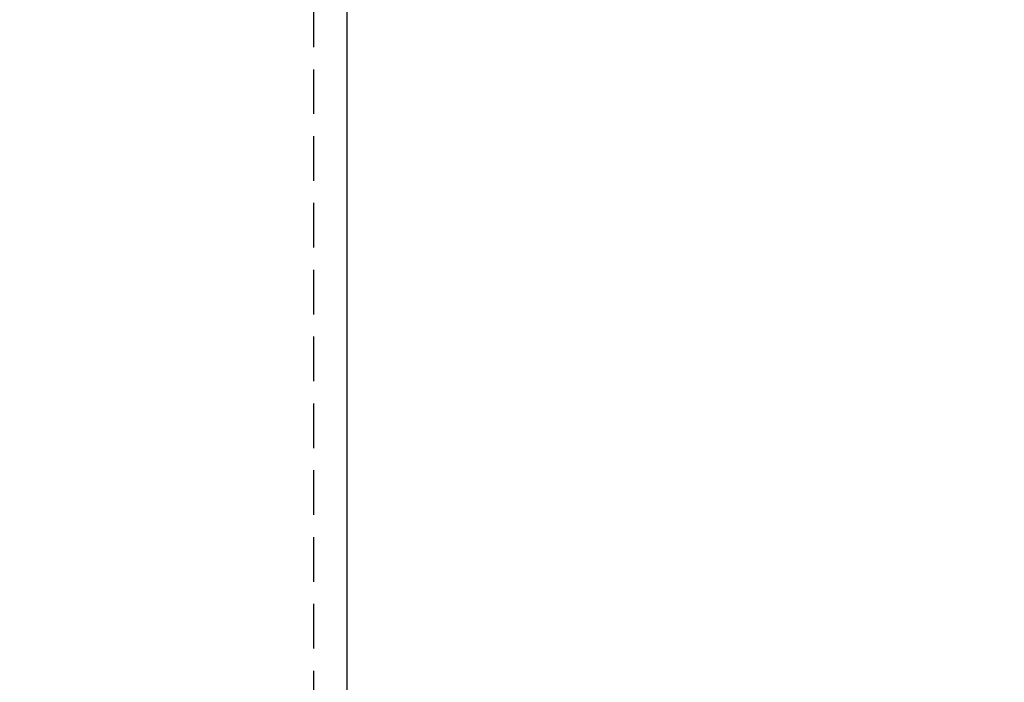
# Model space of a CAD drawing. Header units: feet. Extents: x -114 to 1432, y 355 to 669.
# Tile 140 of 197: x 1294.7 to 1300.23, y 467.81 to 471.53. Entities that reach past the tile are written whole.
import ezdxf
from ezdxf import colors
from ezdxf.entities.mleader import LeaderData, LeaderLine
from ezdxf.math import Vec2, Vec3

# ---------------------------------------------------------------- set-up
doc = ezdxf.new("R2010")
doc.units = ezdxf.units.FT
doc.header["$MEASUREMENT"] = 0
doc.linetypes.add('DOT', pattern=[0.25, 0, -0.25])
doc.linetypes.add('HIDDEN', pattern=[0.375, 0.25, -0.125])
for name, color, linetype in [('A-BULLETINBOARD', 3, 'Continuous'), ('A-HIDDEN', 8, 'DOT'), ('A-POSTS&BEAMS', 5, 'Continuous'), ('G-ANNO-TXT', 7, 'Continuous')]:
    doc.layers.add(name, color=color, linetype=linetype)
doc.styles.add('Arial', font='arial.ttf')

msp = doc.modelspace()

# ---------------------------------------------------------------- linework, layer by layer
at = {"layer": 'A-BULLETINBOARD', "linetype": 'Continuous'}
msp.add_lwpolyline([(1296.5436, 456.1881), (1296.5436, 504.1881), (1248.5436, 504.1881), (1248.5436, 456.1881)], close=True, dxfattribs=at)
at = {"layer": 'A-HIDDEN', "linetype": 'HIDDEN'}
msp.add_lwpolyline([(1296.3561, 456.3756), (1296.3561, 504.0006), (1248.7311, 504.0006), (1248.7311, 456.3756)], close=True, dxfattribs=at)
at = {"layer": 'A-POSTS&BEAMS'}
msp.add_lwpolyline([(1296.5436, 452.71), (1296.5436, 516.1881), (1304.0436, 516.1881), (1304.0436, 452.7373)], dxfattribs=at)

# ---------------------------------------------------------------- leaders
at = {"layer": 'G-ANNO-TXT'}
ml = msp.add_multileader_mtext('Standard', dxfattribs=at)
ml.set_content('\\A1;{\\H0.7x;\\S3/16;}"%%Cx2.5" LAG\\PSCREW (TYP.)', color=7, style='Arial')
ml.set_leader_properties(color=2, linetype='ByLayer', lineweight=-1)
ml.build(insert=Vec2(0, 0))
ml.multileader.update_dxf_attribs({"dogleg_length": 0.125, "arrow_head_size": 2.88, "scale": 18})
ctx = ml.context
ctx.base_point, ctx.scale, ctx.char_height, ctx.arrow_head_size, ctx.landing_gap_size, ctx.plane_origin = Vec3(1260.3293, 473.5838), 18, 2.34, 2.88, 1.8, Vec3(1298.8393, 486.1881)
ctx.text_align_type = 1
notes = []
notes.append((ctx, [(0, (1, 1, 0), (1258.0793, 473.5838), (1, 0), 2.25, [(0, [(1297.2342, 464.5813)], 0, []), (1, [(1248.9781, 464.293)], 0, [])])]))
ctx.mtext.insert, ctx.mtext.alignment, ctx.mtext.flow_direction = Vec3(1273.2562, 475.0978), 2, 5
for ctx, leaders in notes:
    for number, flags, end, landing, length, lines in leaders:
        leader = LeaderData()
        leader.index, (leader.has_last_leader_line, leader.has_dogleg_vector, leader.attachment_direction) = number, flags
        leader.last_leader_point, leader.dogleg_vector, leader.dogleg_length = Vec3(end), Vec3(landing), length
        for number, points, colour, breaks in lines:
            line = LeaderLine()
            line.index, line.vertices, line.color, line.breaks = number, Vec3.list(points), colors.encode_raw_color(colour), breaks
            leader.lines.append(line)
        ctx.leaders.append(leader)

doc.saveas('drawing.dxf')
